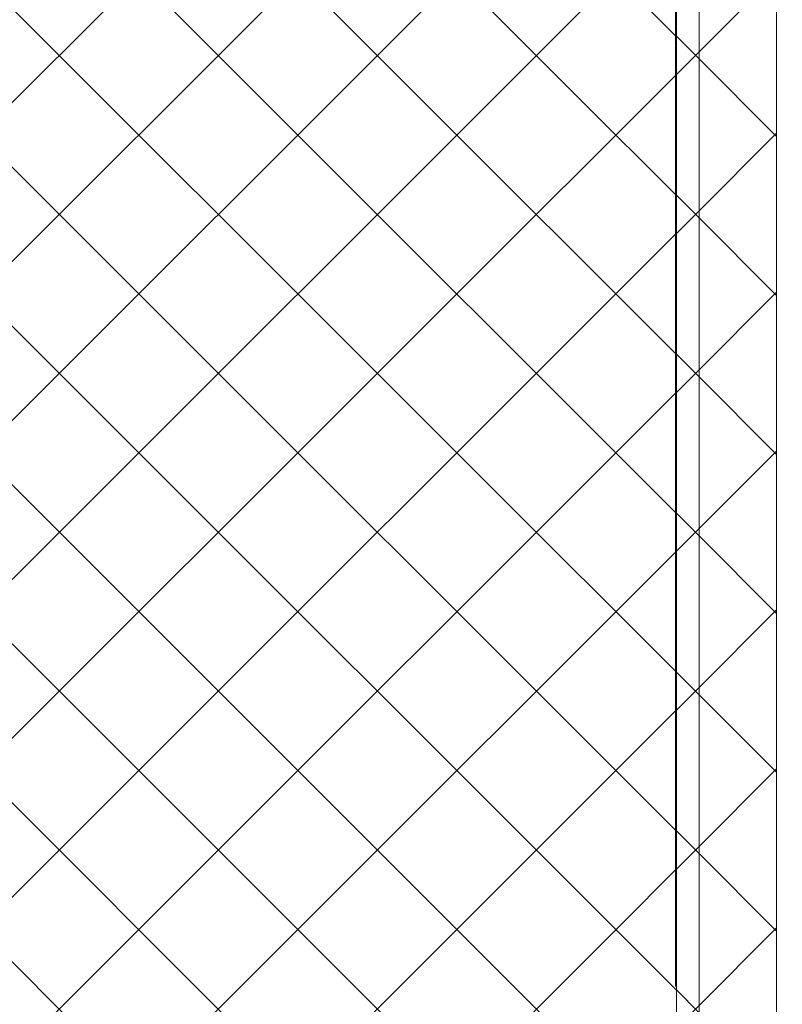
# Model space of a CAD drawing. Header units: millimetres. Extents: x 0 to 1917, y 0 to 847.
# Tile 92 of 230: x 562.34 to 569.12, y 685.37 to 694.13. Entities that reach past the tile are written whole.
import ezdxf

# ---------------------------------------------------------------- set-up
doc = ezdxf.new("R2010")
doc.units = ezdxf.units.MM
doc.header["$MEASUREMENT"] = 0
doc.set_wipeout_variables(frame=1)
doc.linetypes.add('Wipeout_Contour', pattern=[1000, 0, -1000])
for name, color, linetype in [('Cota.2D', 7, 'Continuous'), ('Interior - Mobiliário', 7, 'Continuous'), ('Linha & Trama.2D', 7, 'Continuous'), ('Parede.ARQ', 7, 'Continuous'), ('Pilar.ARQ', 7, 'Continuous')]:
    doc.layers.add(name, color=color, linetype=linetype)

msp = doc.modelspace()

# ---------------------------------------------------------------- wipeouts: each hides what was drawn before it
at = {"color": 254, "linetype": 'Wipeout_Contour', "lineweight": 0, "ltscale": 3598.764646}
msp.add_wipeout([(568.1847, 681.728), (568.3847, 681.728), (568.3847, 713.128), (568.1847, 713.128)], dxfattribs=at).dxf.layer = 'Interior - Mobiliário'
at = {"color": 254, "linetype": 'Wipeout_Contour', "lineweight": 0, "ltscale": 25365.84577}
msp.add_wipeout([(571.4748, 771.528), (569.0748, 771.528), (569.0748, 679.528), (570.0748, 679.528), (570.0748, 681.528), (569.5748, 681.528), (569.5748, 681.728), (570.0748, 681.728), (570.0748, 713.128), (569.5748, 713.128), (569.5748, 713.328), (570.0748, 713.328), (570.0748, 715.328), (569.1748, 715.328), (569.1748, 715.528), (571.1748, 715.528), (571.1748, 715.328), (570.2748, 715.328), (570.2748, 713.328), (570.7748, 713.328), (570.7748, 713.128), (570.2748, 713.128), (570.2748, 681.728), (570.7748, 681.728), (570.7748, 681.528), (570.2748, 681.528), (570.2748, 679.528), (571.4748, 679.528)], dxfattribs=at).dxf.layer = 'Pilar.ARQ'

# ---------------------------------------------------------------- next in the draw order: linework, layer by layer
at = {"layer": 'Cota.2D', "color": 7, "linetype": 'Continuous', "lineweight": 0}
msp.add_line((568.1748, 685.528), (568.1748, 728.9721), dxfattribs=at)
at = {"layer": 'Interior - Mobiliário', "color": 124, "linetype": 'Continuous', "lineweight": 0}
msp.add_line((568.1847, 681.728), (568.1847, 713.128), dxfattribs=at)

# ---------------------------------------------------------------- next in the draw order: wipeouts: each hides what was drawn before it
at = {"color": 254, "linetype": 'Wipeout_Contour', "lineweight": 0, "ltscale": 3591.149594}
msp.add_wipeout([(568.3847, 681.728), (569.0748, 681.728), (569.0748, 707.528), (568.3847, 707.528)], dxfattribs=at).dxf.layer = 'Parede.ARQ'

# ---------------------------------------------------------------- next in the draw order: hatches: boundary and pattern name
at = {"layer": 'Linha & Trama.2D', "linetype": 'Continuous', "lineweight": 0}
h = msp.add_hatch(dxfattribs=at)
h.set_pattern_fill('GRELHA_5X5_DIAGONAL_0007', color=30, style=0, pattern_type=2)
h.set_pattern_definition([(45, (-3460.7426, 665.528), (-0.70710678, 0.70710678), []), (135, (-3460.7426, 665.528), (0.70710678, 0.70710678), [])])
h.paths.add_polyline_path([(543.858, 715.1217), (507.1801, 715.1217), (507.1801, 679.8537), (518.1748, 679.8537), (518.1748, 706.288), (518.1748, 707.128), (519.7748, 707.128), (519.7748, 706.288), (533.3548, 706.288), (535.8711, 679.528), (569.0748, 679.8537), (569.0748, 699.7551), (569.0748, 715.0983), (543.858, 715.0983)])

# ---------------------------------------------------------------- next in the draw order: linework, layer by layer
at = {"layer": 'Interior - Mobiliário', "color": 124, "linetype": 'Continuous', "lineweight": 0}
msp.add_line((568.3847, 681.728), (568.3847, 713.128), dxfattribs=at)
at = {"layer": 'Linha & Trama.2D', "color": 8, "linetype": 'Continuous', "lineweight": 0}
msp.add_line((569.0748, 679.8537), (569.0748, 699.7551), dxfattribs=at)
at = {"layer": 'Pilar.ARQ', "color": 20, "linetype": 'Continuous', "lineweight": 0}
msp.add_line((569.0748, 679.528), (569.0748, 771.528), dxfattribs=at)

doc.saveas('drawing.dxf')
